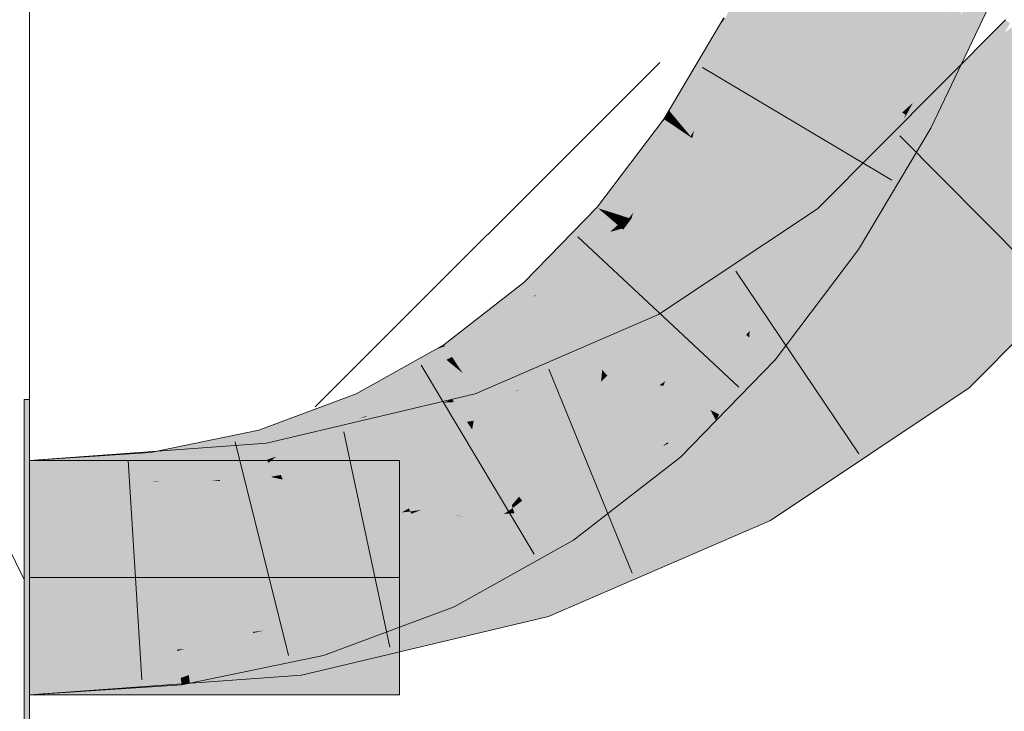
# Model space of a CAD drawing. Extents: x -620 to 300, y 62 to 1107.
# Tile 224 of 256: x 255.052 to 256.101, y 758.372 to 759.11. Entities that reach past the tile are written whole.
import ezdxf
from ezdxf.lldxf.tags import DXFTag

# ---------------------------------------------------------------- set-up
doc = ezdxf.new("R2010")
doc.units = 0
doc.layers.get('0').update_dxf_attribs({"lineweight": 35})
doc.layers.add('E_Detail_Linie_Text_Bem', color=7, linetype='Continuous', lineweight=13)
for name, color, linetype, lineweight, true_color in [('E_Detail_Wandschraffur', 7, 'Continuous', 5, 0xc0c0c0), ('E_Leerrohr 25-A06G9G0X8I', 7, 'Continuous', 9, 0xff8000), ('E_Leerrohr 25-Shading', 7, 'Continuous', 9, 0xff8000)]:
    doc.layers.add(name, color=color, linetype=linetype, lineweight=lineweight, true_color=true_color)
tags = doc.linetypes.add('fein_strichliert', pattern=[4, 1, -2, 1]).pattern_tags.tags
tags[8:9] = [DXFTag(74, 4), DXFTag(75, 0), DXFTag(340, '0'), DXFTag(46, 0.0), DXFTag(50, 0.0), DXFTag(44, 0.0), DXFTag(45, 0.0)]
tags[6:7] = [DXFTag(74, 4), DXFTag(75, 0), DXFTag(340, '0'), DXFTag(46, 0.0), DXFTag(50, 0.0), DXFTag(44, 0.0), DXFTag(45, 0.0)]
tags[4:5] = [DXFTag(74, 4), DXFTag(75, 0), DXFTag(340, '0'), DXFTag(46, 0.0), DXFTag(50, 0.0), DXFTag(44, 0.0), DXFTag(45, 0.0)]
tags = doc.linetypes.add('STRICHPUNKT2-A06G9G0Y8I', pattern=[12.7, 6.35, -3.175, 0, -3.175]).pattern_tags.tags
tags[10:11] = [DXFTag(74, 4), DXFTag(75, 0), DXFTag(340, '0'), DXFTag(46, 0.0), DXFTag(50, 0.0), DXFTag(44, 0.0), DXFTag(45, 0.0)]
tags[8:9] = [DXFTag(74, 4), DXFTag(75, 0), DXFTag(340, '0'), DXFTag(46, 0.0), DXFTag(50, 0.0), DXFTag(44, 0.0), DXFTag(45, 0.0)]
tags[6:7] = [DXFTag(74, 4), DXFTag(75, 0), DXFTag(340, '0'), DXFTag(46, 0.0), DXFTag(50, 0.0), DXFTag(44, 0.0), DXFTag(45, 0.0)]
tags[4:5] = [DXFTag(74, 4), DXFTag(75, 0), DXFTag(340, '0'), DXFTag(46, 0.0), DXFTag(50, 0.0), DXFTag(44, 0.0), DXFTag(45, 0.0)]

# ---------------------------------------------------------------- blocks, each defined once
blk = doc.blocks.new('Shading-A06G9FMN8I', base_point=(255.3952, 758.4784))
at = {"layer": 'E_Leerrohr 25-Shading', "color": 43, "true_color": 0xd7ab7f}
for points in [[(255.8906, 759.2175), (255.8291, 759.0976), (255.8934, 759.2185), (255.8326, 759.0958)], [(255.8326, 759.0958), (255.8346, 759.0947), (255.8934, 759.2185)], [(255.8677, 759.2091), (255.8562, 759.205), (255.8111, 759.1072), (255.8033, 759.1113)], [(255.8111, 759.1072), (255.8187, 759.1031), (255.8677, 759.2091), (255.8782, 759.213)], [(255.8782, 759.213), (255.8187, 759.1031), (255.8857, 759.2157), (255.8247, 759.1)], [(255.8857, 759.2157), (255.8247, 759.1), (255.8906, 759.2175), (255.8291, 759.0976)], [(255.9975, 759.0157), (256.0036, 759.0211), (256.0042, 759.0402), (256.0552, 759.1474)], [(256.056, 759.1492), (256.0552, 759.1474), (256.0131, 759.0388), (256.0036, 759.0211)], [(256.0549, 759.1463), (256.0131, 759.0388), (256.0443, 759.1047), (256.0315, 759.0731)], [(256.0554, 759.1323), (256.056, 759.1492), (256.0443, 759.1047), (256.0549, 759.1463)], [(256.0541, 759.0606), (256.0839, 759.1373), (256.0548, 759.115), (256.0692, 759.1436)], [(256.0877, 759.1357), (256.0839, 759.1373), (256.0547, 759.0614), (256.0541, 759.0606)], [(256.0877, 759.1357), (256.0547, 759.0614), (256.0897, 759.1348), (256.055, 759.0619)], [(256.0554, 759.1323), (256.0316, 759.0733), (256.0549, 759.1166)], [(256.0529, 759.0588), (256.0548, 759.115), (256.0117, 759.0004), (256.0005, 759.0063)], [(256.0316, 759.0733), (256.0217, 759.0487), (256.0549, 759.1166), (256.0548, 759.115)], [(256.0541, 759.0606), (256.0548, 759.115), (256.0529, 759.0588)], [(255.7436, 759.0133), (255.8014, 759.1087), (255.7954, 759.1003)], [(255.7436, 759.0133), (255.7441, 759.0127), (255.8014, 759.1087), (255.795, 759.0845)], [(255.8187, 759.1031), (255.7885, 759.0597), (255.8247, 759.1), (255.783, 759.0387)], [(255.795, 759.0845), (255.7885, 759.0597), (255.8111, 759.1072), (255.8187, 759.1031)], [(255.8111, 759.1072), (255.8033, 759.1113), (255.795, 759.0845), (255.8014, 759.1087)], [(255.8014, 759.1087), (255.8023, 759.1119), (255.7954, 759.1003)], [(255.8033, 759.1113), (255.8023, 759.1119), (255.8014, 759.1087)], [(256.054, 759.0608), (256.0527, 759.0595), (256.1057, 759.1035), (256.1017, 759.0964)], [(256.054, 759.0608), (256.1057, 759.1035), (256.1025, 759.1096), (256.1071, 759.1059)], [(256.1107, 759.103), (256.0792, 759.0794), (256.131, 759.0866), (256.071, 759.0659)], [(255.7706, 758.9919), (255.7685, 758.9836), (255.8346, 759.0947)], [(255.8326, 759.0958), (255.7741, 759.005), (255.8346, 759.0947), (255.7706, 758.9919)], [(255.8291, 759.0976), (255.7783, 759.0211), (255.8326, 759.0958), (255.7741, 759.005)], [(255.8247, 759.1), (255.783, 759.0387), (255.8291, 759.0976), (255.7783, 759.0211)], [(255.795, 759.0845), (255.7441, 759.0127), (255.7885, 759.0597), (255.7505, 759.0051)], [(256.131, 759.0866), (256.071, 759.0659), (256.1306, 759.0862), (256.0241, 758.9876)], [(256.1306, 759.0862), (256.073, 759.0329), (256.0923, 759.0477)], [(256.0131, 759.0388), (256.0005, 759.0063), (256.0315, 759.0731), (256.0217, 759.0487)], [(256.0792, 759.0794), (256.0527, 759.0595), (256.071, 759.0659)], [(256.071, 759.0659), (256.0527, 759.0595), (256.0241, 758.9876), (255.9592, 758.9274)], [(256.0541, 759.0606), (256.0528, 759.0573), (256.0547, 759.0614), (256.0532, 759.0581)], [(256.0528, 759.0573), (256.0541, 759.0606), (256.0529, 759.0588)], [(256.0547, 759.0614), (256.0532, 759.0581), (256.055, 759.0619)], [(255.7885, 759.0597), (255.7505, 759.0051), (255.783, 759.0387), (255.7558, 758.9987)], [(255.902, 758.9081), (255.9179, 758.8893), (256.0527, 759.0595), (255.9592, 758.9274)], [(256.0229, 758.9944), (256.0528, 759.0573), (256.0117, 759.0004), (256.0529, 759.0588)], [(256.073, 759.0329), (255.9592, 758.9274), (256.0923, 759.0477), (255.9257, 758.8802)], [(256.0042, 759.0401), (255.9906, 759.0116), (255.9921, 759.0108)], [(255.9921, 759.0108), (255.9975, 759.0157), (256.0042, 759.0401), (256.0042, 759.0402)], [(255.783, 759.0387), (255.7558, 758.9987), (255.7783, 759.0211), (255.7601, 758.9936)], [(255.9967, 759.0084), (256.0005, 759.0063), (256.0131, 759.0388)], [(255.7783, 759.0211), (255.7601, 758.9936), (255.7741, 759.005), (255.7639, 758.9891)], [(255.9967, 759.0084), (256.0036, 759.0211), (255.9957, 759.0089), (255.9975, 759.0157)], [(255.7436, 759.0133), (255.7381, 759.004), (255.7389, 759.0035)], [(255.7416, 759.0091), (255.7389, 759.0035), (255.7505, 759.0051), (255.7461, 758.9987)], [(255.7441, 759.0127), (255.7436, 759.0133), (255.7416, 759.0091)], [(255.7416, 759.0091), (255.7505, 759.0051), (255.7441, 759.0127)], [(255.9447, 758.9141), (256.0005, 759.0063), (255.9166, 758.8843), (255.9967, 759.0084)], [(255.968, 758.9637), (255.9906, 759.0116), (255.9393, 758.9194), (255.9427, 758.9292)], [(255.9427, 758.9292), (255.9906, 759.0116), (255.9444, 758.9341)], [(255.9906, 759.0116), (255.968, 758.9637), (255.9921, 759.0108)], [(255.9921, 759.0108), (255.968, 758.9637), (255.9957, 759.0089), (255.9942, 759.0045)], [(255.9975, 759.0157), (255.9921, 759.0108), (255.9957, 759.0089)], [(255.9942, 759.0045), (255.9967, 759.0084), (255.9957, 759.0089)], [(255.6683, 758.9088), (255.7381, 759.004), (255.7015, 758.9556)], [(255.6683, 758.9088), (255.6756, 758.9065), (255.7381, 759.004), (255.7369, 759.0005)], [(255.7369, 759.0005), (255.709, 758.9578), (255.7309, 758.9819)], [(255.7309, 758.9819), (255.7246, 758.9626), (255.7461, 758.9987), (255.7527, 758.9942)], [(255.7461, 758.9987), (255.7389, 759.0035), (255.7309, 758.9819), (255.7369, 759.0005)], [(255.7389, 759.0035), (255.7381, 759.004), (255.7369, 759.0005)], [(255.7505, 759.0051), (255.7461, 758.9987), (255.7558, 758.9987), (255.7527, 758.9942)], [(255.7558, 758.9987), (255.7527, 758.9942), (255.7601, 758.9936), (255.7581, 758.9906)], [(255.7741, 759.005), (255.7639, 758.9891), (255.7706, 758.9919), (255.7668, 758.9857)], [(256.0005, 759.0063), (255.9447, 758.9142), (256.0117, 759.0004)], [(255.9447, 758.9142), (256.0229, 758.9944), (256.0117, 759.0004)], [(255.7628, 758.9874), (255.7141, 758.93), (255.7664, 758.985), (255.7094, 758.9157)], [(255.7581, 758.9906), (255.7192, 758.9459), (255.7628, 758.9874), (255.7141, 758.93)], [(255.7527, 758.9942), (255.7246, 758.9626), (255.7581, 758.9906), (255.7192, 758.9459)], [(255.7601, 758.9936), (255.7581, 758.9906), (255.7639, 758.9891), (255.7628, 758.9874)], [(255.7639, 758.9891), (255.7628, 758.9874), (255.7668, 758.9857), (255.7664, 758.985)], [(255.7668, 758.9857), (255.7685, 758.9836), (255.7706, 758.9919)], [(255.9447, 758.9142), (255.9238, 758.8795), (256.0229, 758.9944), (255.9457, 758.8648)], [(255.7309, 758.9819), (255.709, 758.9578), (255.7246, 758.9626), (255.6777, 758.9098)], [(255.7057, 758.9042), (255.7036, 758.8976), (255.7685, 758.9836)], [(255.7664, 758.985), (255.7094, 758.9157), (255.7685, 758.9836), (255.7057, 758.9042)], [(255.7664, 758.985), (255.7685, 758.9836), (255.7668, 758.9857)], [(256.0637, 758.7174), (256.2685, 758.9755), (256.04, 758.7453)], [(256.0637, 758.7174), (256.0755, 758.7294), (256.2685, 758.9755), (256.269, 758.9751)], [(255.7015, 758.9556), (255.6671, 758.9099), (255.6683, 758.9088)], [(255.7246, 758.9626), (255.6777, 758.9098), (255.6829, 758.9042), (255.6756, 758.9065)], [(255.7246, 758.9626), (255.6829, 758.9042), (255.7192, 758.9459)], [(255.7192, 758.9459), (255.6829, 758.9042), (255.7141, 758.93), (255.6902, 758.9019)], [(255.7141, 758.93), (255.6902, 758.9019), (255.7094, 758.9157), (255.6964, 758.8998)], [(255.9153, 758.8852), (255.9166, 758.8843), (255.9444, 758.934), (255.9347, 758.9153)], [(255.9179, 758.8893), (255.9257, 758.8802), (255.9592, 758.9274)], [(255.9427, 758.9292), (255.9347, 758.9153), (255.9393, 758.9194), (255.9264, 758.8995)], [(255.9444, 758.934), (255.9347, 758.9153), (255.9444, 758.9341), (255.9427, 758.9292)], [(256.2289, 758.9243), (256.0755, 758.7294), (256.1729, 758.8275)], [(255.7094, 758.9157), (255.6964, 758.8998), (255.7057, 758.9042), (255.7011, 758.8984)], [(255.9347, 758.9153), (255.9166, 758.8843), (255.9264, 758.8995)], [(255.9447, 758.9141), (255.9166, 758.8843), (255.9198, 758.8821)], [(255.9238, 758.8795), (255.9447, 758.9141), (255.9198, 758.8821)], [(255.6683, 758.9088), (255.6671, 758.9099), (255.5904, 758.8282), (255.5891, 758.8297)], [(255.6739, 758.904), (255.6683, 758.9088), (255.5985, 758.8192), (255.5904, 758.8282)], [(255.5985, 758.8192), (255.6012, 758.8162), (255.6739, 758.904), (255.674, 758.9039)], [(255.674, 758.9039), (255.6497, 758.8746), (255.679, 758.8997)], [(255.6756, 758.9065), (255.6683, 758.9088), (255.6739, 758.904)], [(255.6739, 758.904), (255.679, 758.8997), (255.6756, 758.9065), (255.6829, 758.9042)], [(255.6829, 758.9042), (255.679, 758.8997), (255.6902, 758.9019), (255.6844, 758.895)], [(255.7011, 758.8984), (255.7036, 758.8976), (255.7057, 758.9042)], [(255.9179, 758.8893), (255.902, 758.9081), (255.7365, 758.7885), (255.7327, 758.7955)], [(255.679, 758.8997), (255.6497, 758.8746), (255.6844, 758.895), (255.6667, 758.8795)], [(255.6844, 758.895), (255.6667, 758.8795), (255.6891, 758.891), (255.681, 758.8836)], [(255.6902, 758.9019), (255.6844, 758.895), (255.6964, 758.8998), (255.6891, 758.891)], [(255.6964, 758.8998), (255.6891, 758.891), (255.7011, 758.8984), (255.6928, 758.8879)], [(255.6928, 758.8879), (255.6935, 758.8872), (255.7011, 758.8984), (255.7036, 758.8976)], [(255.6935, 758.8872), (255.6949, 758.886), (255.7036, 758.8976)], [(255.6012, 758.8162), (255.6355, 758.8426), (255.6667, 758.8795), (255.681, 758.8836)], [(255.6935, 758.8872), (255.6017, 758.8157), (255.6949, 758.886), (255.6115, 758.8046)], [(255.6115, 758.8046), (255.6136, 758.8024), (255.6949, 758.886)], [(255.631, 758.8386), (255.6935, 758.8872), (255.6355, 758.8426)], [(255.6355, 758.8426), (255.6935, 758.8872), (255.681, 758.8836)], [(255.681, 758.8836), (255.6935, 758.8872), (255.6891, 758.891)], [(255.7365, 758.7885), (255.7459, 758.771), (255.9179, 758.8893), (255.9257, 758.8802)], [(255.8292, 758.7711), (255.9238, 758.8795), (255.8676, 758.8219), (255.9198, 758.8821)], [(255.8676, 758.8219), (255.9198, 758.8821), (255.9022, 758.8659), (255.9196, 758.8823)], [(255.9165, 758.8843), (255.9153, 758.8852), (255.8968, 758.8607)], [(255.9021, 758.8658), (255.9166, 758.8843), (255.8972, 758.8612), (255.9165, 758.8843)], [(255.9196, 758.8823), (255.9166, 758.8843), (255.9022, 758.8659)], [(255.6012, 758.8162), (255.6667, 758.8795), (255.6192, 758.838)], [(255.6667, 758.8795), (255.6497, 758.8746), (255.6192, 758.838)], [(255.9238, 758.8795), (255.8292, 758.7711), (255.838, 758.7635)], [(255.838, 758.7635), (255.857, 758.7473), (255.9238, 758.8795), (255.9457, 758.8648)], [(255.8968, 758.8607), (255.8662, 758.8201), (255.8972, 758.8612), (255.9021, 758.8658)], [(255.6017, 758.8157), (255.631, 758.8386), (255.6012, 758.8162), (255.6355, 758.8426)], [(255.5904, 758.8282), (255.5891, 758.8297), (255.5328, 758.7859)], [(255.5038, 758.7634), (255.5789, 758.8035), (255.5904, 758.8282), (255.5985, 758.8192)], [(255.5038, 758.7634), (255.5904, 758.8282), (255.5328, 758.7859)], [(255.5985, 758.8192), (255.5789, 758.8035), (255.6012, 758.8162), (255.5988, 758.8142)], [(255.8292, 758.7711), (255.8676, 758.8219), (255.8662, 758.8201)], [(255.6115, 758.8046), (255.6017, 758.8157), (255.5125, 758.7504), (255.5768, 758.8019)], [(255.5789, 758.8035), (255.5768, 758.8019), (255.5988, 758.8142), (255.5986, 758.814)], [(255.5986, 758.814), (255.6017, 758.8157), (255.5988, 758.8142)], [(255.5988, 758.8142), (255.6017, 758.8157), (255.6012, 758.8162)], [(255.5049, 758.7618), (255.5768, 758.8019), (255.5038, 758.7634), (255.5789, 758.8035)], [(255.5768, 758.8019), (255.5049, 758.7618), (255.5125, 758.7504)], [(255.6115, 758.8046), (255.5125, 758.7504), (255.519, 758.7405)], [(255.6115, 758.8046), (255.519, 758.7405), (255.6136, 758.8024), (255.5222, 758.7356)], [(255.5222, 758.7356), (255.524, 758.7329), (255.6136, 758.8024)], [(255.7365, 758.7885), (255.5371, 758.711), (255.7459, 758.771), (255.6197, 758.7274)], [(255.5371, 758.711), (255.7365, 758.7885), (255.6662, 758.7668)], [(255.7365, 758.7885), (255.7327, 758.7955), (255.6662, 758.7668)], [(255.7459, 758.771), (255.6197, 758.7274), (255.7501, 758.7634), (255.6975, 758.7429)], [(255.8248, 758.7492), (255.8292, 758.7711), (255.7418, 758.6591), (255.7315, 758.6707)], [(255.838, 758.7635), (255.8292, 758.7711), (255.8248, 758.7492)], [(255.5066, 758.7472), (255.4937, 758.7578), (255.416, 758.6983), (255.4102, 758.711)], [(255.5038, 758.7634), (255.4937, 758.7578), (255.5049, 758.7618)], [(255.5125, 758.7504), (255.5049, 758.7618), (255.5066, 758.7472), (255.4937, 758.7578)], [(255.857, 758.7473), (255.838, 758.7635), (255.8158, 758.705), (255.8248, 758.7492)], [(255.4179, 758.6942), (255.5163, 758.7392), (255.416, 758.6983), (255.5066, 758.7472)], [(255.519, 758.7405), (255.5125, 758.7504), (255.5163, 758.7392), (255.5066, 758.7472)], [(255.8158, 758.705), (255.8248, 758.7492), (255.7429, 758.658), (255.7418, 758.6591)], [(255.4214, 758.6866), (255.5213, 758.7352), (255.4857, 758.7252), (255.5163, 758.7392)], [(255.5213, 758.7352), (255.4496, 758.7004), (255.424, 758.6809), (255.4229, 758.6833)], [(255.5213, 758.7352), (255.424, 758.6809), (255.524, 758.7329)], [(255.519, 758.7405), (255.5163, 758.7392), (255.5222, 758.7356), (255.5213, 758.7352)], [(255.5213, 758.7352), (255.524, 758.7329), (255.5222, 758.7356)], [(255.5395, 758.7037), (255.546, 758.684), (255.6943, 758.7417)], [(255.546, 758.684), (255.5486, 758.6762), (255.6943, 758.7417), (255.7074, 758.7449)], [(255.6975, 758.7429), (255.6197, 758.7274), (255.5833, 758.7145), (255.583, 758.7148)], [(255.6975, 758.7429), (255.5833, 758.7145), (255.6943, 758.7417)], [(255.6943, 758.7417), (255.7074, 758.7449), (255.6975, 758.7429)], [(255.9327, 758.6548), (256.04, 758.7453), (255.9192, 758.6647)], [(255.9327, 758.6548), (256.0452, 758.705), (256.04, 758.7453), (256.0637, 758.7174)], [(255.4857, 758.7252), (255.4179, 758.6942), (255.4211, 758.6873)], [(255.4214, 758.6866), (255.4857, 758.7252), (255.4211, 758.6873)], [(255.424, 758.6809), (255.4255, 758.6777), (255.524, 758.7329)], [(255.5395, 758.7037), (255.5794, 758.7135), (255.5371, 758.711), (255.6197, 758.7274)], [(255.583, 758.7148), (255.5794, 758.7135), (255.5833, 758.7145)], [(255.3941, 758.705), (255.3066, 758.6724), (255.3128, 758.6509)], [(255.512, 758.705), (255.3148, 758.6583), (255.3197, 758.6259)], [(255.3792, 758.6866), (255.4102, 758.711), (255.3546, 758.6787), (255.3941, 758.705)], [(255.416, 758.6983), (255.4102, 758.711), (255.3792, 758.6866)], [(255.5356, 758.6823), (255.5395, 758.7037), (255.4132, 758.6623), (255.504, 758.7016)], [(255.504, 758.7016), (255.512, 758.705), (255.5035, 758.7015)], [(255.5127, 758.7052), (255.512, 758.705), (255.5146, 758.7022), (255.504, 758.7016)], [(255.5371, 758.711), (255.5127, 758.7052), (255.5395, 758.7037), (255.5146, 758.7022)], [(255.546, 758.684), (255.5395, 758.7037), (255.5356, 758.6823)], [(255.7429, 758.658), (255.7559, 758.6434), (255.8158, 758.705)], [(255.8344, 758.608), (255.8425, 758.5929), (256.0452, 758.705), (255.9479, 758.64)], [(255.8344, 758.608), (256.0452, 758.705), (255.8474, 758.6166)], [(255.3566, 758.6688), (255.4133, 758.6844), (255.4179, 758.6942), (255.4211, 758.6873)], [(255.3566, 758.6688), (255.4179, 758.6942), (255.3751, 758.6833)], [(255.3751, 758.6833), (255.4179, 758.6942), (255.3792, 758.6866), (255.416, 758.6983)], [(255.504, 758.7016), (255.5035, 758.7015), (255.4132, 758.6623), (255.4049, 758.6609)], [(255.4496, 758.7004), (255.4214, 758.6866), (255.4229, 758.6833)], [(255.3566, 758.6688), (255.3751, 758.6833), (255.3276, 758.6608), (255.3531, 758.6778)], [(255.4214, 758.6866), (255.3566, 758.6688), (255.3941, 758.6718), (255.3394, 758.6552)], [(255.3531, 758.6778), (255.3751, 758.6833), (255.3546, 758.6787), (255.3792, 758.6866)], [(255.4214, 758.6866), (255.3941, 758.6718), (255.4229, 758.6833)], [(255.3941, 758.6718), (255.424, 758.6809), (255.4229, 758.6833)], [(255.4133, 758.6844), (255.4214, 758.6866), (255.4211, 758.6873)], [(255.5486, 758.6762), (255.546, 758.684), (255.534, 758.6733), (255.5356, 758.6823)], [(255.227, 758.6224), (255.3066, 758.6724), (255.1956, 758.616), (255.1913, 758.6484)], [(255.2424, 758.6255), (255.3128, 758.6509), (255.227, 758.6224), (255.3066, 758.6724)], [(255.3252, 758.644), (255.3167, 758.6373), (255.4255, 758.6777)], [(255.4255, 758.6777), (255.3256, 758.6443), (255.3252, 758.644)], [(255.4255, 758.6777), (255.424, 758.6809), (255.3256, 758.6443), (255.3941, 758.6718)], [(255.5278, 758.6721), (255.4052, 758.6588), (255.4348, 758.6535), (255.3757, 758.6461)], [(255.4052, 758.6588), (255.5285, 758.6811), (255.4132, 758.6623)], [(255.4052, 758.6588), (255.5339, 758.6727), (255.5285, 758.6811), (255.5339, 758.6729)], [(255.4736, 758.6584), (255.5339, 758.6727), (255.4722, 758.661), (255.5278, 758.6721)], [(255.5339, 758.6729), (255.5356, 758.6823), (255.5285, 758.6811)], [(255.5339, 758.6727), (255.5486, 758.6762), (255.534, 758.6733)], [(255.3941, 758.6718), (255.3394, 758.6552), (255.3256, 758.6443)], [(255.3276, 758.6608), (255.3394, 758.6552), (255.3566, 758.6688)], [(255.4049, 758.6609), (255.3978, 758.658), (255.4132, 758.6623), (255.4052, 758.6588)], [(255.6836, 758.6277), (255.7315, 758.6707), (255.7097, 758.6539)], [(255.6836, 758.6277), (255.7369, 758.6549), (255.7315, 758.6707), (255.7418, 758.6591)], [(255.8474, 758.6166), (255.9327, 758.6548), (255.9192, 758.6647)], [(255.2574, 758.6541), (255.0624, 758.64), (255.1201, 758.616), (255.0624, 758.6151)], [(255.2574, 758.6541), (255.1201, 758.616), (255.2591, 758.6462)], [(255.3148, 758.6583), (255.2574, 758.6541), (255.2591, 758.6462)], [(255.2643, 758.6221), (255.3197, 758.6259), (255.2591, 758.6462), (255.3148, 758.6583)], [(255.3276, 758.6608), (255.3128, 758.6509), (255.3394, 758.6552), (255.3138, 758.6474)], [(255.3394, 758.6552), (255.3138, 758.6474), (255.3252, 758.644), (255.3156, 758.6408)], [(255.4735, 758.6584), (255.3757, 758.6461), (255.4081, 758.6429), (255.3473, 758.6338)], [(255.4052, 758.6588), (255.3978, 758.658), (255.3757, 758.6461), (255.3657, 758.6448)], [(255.4348, 758.6535), (255.4735, 758.6584), (255.4722, 758.661), (255.4736, 758.6584)], [(255.6618, 758.6166), (255.7559, 758.6434), (255.7429, 758.658)], [(255.7097, 758.6539), (255.6618, 758.6166), (255.6836, 758.6277)], [(255.7369, 758.6549), (255.7429, 758.658), (255.7418, 758.6591)], [(255.1913, 758.6484), (255.0624, 758.64), (255.1956, 758.6159), (255.0624, 758.6151)], [(255.1906, 758.617), (255.2643, 758.6221), (255.1201, 758.616), (255.2591, 758.6462)], [(255.3158, 758.6404), (255.3156, 758.6408), (255.2424, 758.6255), (255.264, 758.6333)], [(255.3138, 758.6474), (255.2979, 758.6456), (255.3156, 758.6408), (255.264, 758.6333)], [(255.3128, 758.6509), (255.2979, 758.6456), (255.3138, 758.6474)], [(255.3156, 758.6408), (255.3167, 758.6373), (255.3252, 758.644)], [(255.4081, 758.6429), (255.3473, 758.6338), (255.3302, 758.6245), (255.3226, 758.6231)], [(255.3757, 758.6461), (255.3657, 758.6448), (255.3473, 758.6338), (255.3341, 758.6318)], [(255.7559, 758.6434), (255.6618, 758.6166), (255.6274, 758.5768), (255.6216, 758.5855)], [(255.7559, 758.6434), (255.6274, 758.5768), (255.7515, 758.64)], [(255.3167, 758.6373), (255.2631, 758.6278), (255.2179, 758.6166), (255.2212, 758.6179)], [(255.3167, 758.6373), (255.3158, 758.6404), (255.2351, 758.6229), (255.2424, 758.6255)], [(255.3473, 758.6338), (255.3341, 758.6318), (255.3202, 758.6227), (255.3197, 758.6259)], [(255.3473, 758.6338), (255.3202, 758.6227), (255.3226, 758.6231)], [(255.6274, 758.5768), (255.6419, 758.555), (255.7515, 758.64)], [(255.8425, 758.5929), (255.8518, 758.5757), (255.9479, 758.64)], [(255.2643, 758.6221), (255.1906, 758.617), (255.2648, 758.6199)], [(255.1956, 758.6159), (255.2249, 758.621), (255.1956, 758.616), (255.227, 758.6224)], [(255.2179, 758.6166), (255.2249, 758.621), (255.1961, 758.6121), (255.1956, 758.6159)], [(255.2746, 758.6203), (255.2029, 758.6175), (255.2557, 758.618), (255.2029, 758.6172)], [(255.2249, 758.621), (255.2179, 758.6166), (255.2351, 758.6229)], [(255.2631, 758.6278), (255.2351, 758.6229), (255.2212, 758.6179)], [(255.2351, 758.6229), (255.2424, 758.6255), (255.2249, 758.621), (255.227, 758.6224)], [(255.2746, 758.6203), (255.3197, 758.6259), (255.2648, 758.6199), (255.2643, 758.6221)], [(255.2652, 758.6181), (255.307, 758.6216), (255.265, 758.6191), (255.2746, 758.6203)], [(255.3203, 758.6221), (255.307, 758.6216), (255.2652, 758.6181)], [(255.307, 758.6216), (255.3202, 758.6227), (255.2746, 758.6203), (255.2963, 758.623)], [(255.3197, 758.6259), (255.2963, 758.623), (255.3202, 758.6227)], [(255.3203, 758.6221), (255.3202, 758.6227), (255.307, 758.6216)], [(255.3202, 758.6227), (255.3203, 758.6221), (255.3226, 758.6231)], [(255.3226, 758.6231), (255.3203, 758.6221), (255.3302, 758.6245)], [(255.2029, 758.6172), (255.1201, 758.616), (255.2034, 758.6136), (255.0624, 758.6034)], [(255.0624, 758.6151), (255.0624, 758.6034), (255.1201, 758.616)], [(255.0624, 758.6151), (255.0624, 758.6034), (255.1956, 758.6159), (255.1961, 758.6121)], [(255.2029, 758.6175), (255.1906, 758.617), (255.2029, 758.6172)], [(255.2557, 758.618), (255.2029, 758.6172), (255.245, 758.6166), (255.2034, 758.6136)], [(255.2557, 758.618), (255.245, 758.6166), (255.2652, 758.6181)], [(255.2557, 758.618), (255.2652, 758.6181), (255.265, 758.6191)], [(255.8425, 758.5929), (255.8344, 758.608), (255.7041, 758.5516)], [(255.6153, 758.4735), (255.8518, 758.5757), (255.7041, 758.5516), (255.8425, 758.5929)], [(255.6216, 758.5855), (255.5611, 758.5516), (255.6274, 758.5768)], [(255.5611, 758.5516), (255.6419, 758.555), (255.6274, 758.5768)], [(255.5611, 758.5516), (255.4995, 758.5172), (255.6419, 758.555), (255.5149, 758.484)], [(255.6153, 758.4735), (255.7041, 758.5516), (255.6038, 758.5083)], [(255.4995, 758.5172), (255.3952, 758.4784), (255.3755, 758.4321), (255.3675, 758.46)], [(255.4995, 758.5172), (255.3755, 758.4321), (255.5149, 758.484)], [(255.5022, 758.4467), (255.6153, 758.4735), (255.486, 758.4803), (255.6038, 758.5083)], [(255.4778, 758.4784), (255.3465, 758.4473), (255.3498, 758.4257)], [(255.352, 758.4111), (255.4778, 758.4784), (255.3498, 758.4257)], [(255.4778, 758.4784), (255.352, 758.4111), (255.486, 758.4803), (255.5022, 758.4467)], [(255.3952, 758.4784), (255.3654, 758.4673), (255.3675, 758.46)], [(255.3675, 758.46), (255.3654, 758.4673), (255.2321, 758.4111), (255.2281, 758.4387)], [(255.3675, 758.46), (255.232, 758.4111), (255.3755, 758.4321), (255.2332, 758.4024)], [(255.0624, 758.4266), (255.0624, 758.39), (255.303, 758.4441), (255.3081, 758.4205)], [(255.3081, 758.4205), (255.3498, 758.4257), (255.303, 758.4441), (255.3465, 758.4473)], [(255.2195, 758.4369), (255.0624, 758.4266), (255.2234, 758.408), (255.0624, 758.39)], [(255.2281, 758.4387), (255.2195, 758.4369), (255.2321, 758.4111), (255.2234, 758.408)], [(255.0624, 758.39), (255.352, 758.4111), (255.3498, 758.4257)], [(255.232, 758.4111), (255.2234, 758.408), (255.2332, 758.4024), (255.2244, 758.4006)], [(255.0624, 758.39), (255.2244, 758.4006), (255.2234, 758.408)]]:
    blk.add_solid(points, dxfattribs=at)
at = {"layer": 'E_Leerrohr 25-Shading', "color": 31, "true_color": 0xfabd7f}
for points in [[(255.8346, 759.0947), (255.9126, 759.0532), (255.8934, 759.2185), (255.9747, 759.1838)], [(255.9766, 759.1746), (255.9747, 759.1838), (255.9266, 759.0457), (255.9126, 759.0532)], [(255.9383, 759.0394), (255.9802, 759.1572), (255.9266, 759.0457), (255.9766, 759.1746)], [(255.9944, 759.088), (256.0173, 759.1656), (255.9859, 759.1294), (256, 759.173)], [(256.0363, 759.1576), (256.0173, 759.1656), (256.0042, 759.0401), (255.9944, 759.088)], [(255.954, 759.0311), (255.9859, 759.1294), (255.9383, 759.0394), (255.9802, 759.1572)], [(256.0042, 759.0401), (256.056, 759.1492), (256.0363, 759.1576)], [(255.9743, 759.0203), (255.9944, 759.088), (255.954, 759.0311), (255.9859, 759.1294)], [(255.8531, 759.0378), (255.8346, 759.0947), (255.784, 758.9732), (255.7685, 758.9836)], [(255.8851, 759.0677), (255.8346, 759.0947), (255.8531, 759.0378)], [(256.0042, 759.0401), (255.9944, 759.088), (255.9906, 759.0116), (255.9743, 759.0203)], [(256.1797, 759.0109), (256.1997, 759.0311), (256.0923, 759.0477), (256.131, 759.0866)], [(255.9126, 759.0532), (255.8851, 759.0677), (255.8708, 758.983), (255.8531, 759.0378)], [(255.925, 759.0068), (255.9126, 759.0532), (255.8839, 758.9062), (255.8419, 758.9344)], [(255.9383, 759.0394), (255.9126, 759.0532), (255.925, 759.0068)], [(255.9332, 758.976), (255.954, 759.0311), (255.925, 759.0068), (255.9383, 759.0394)], [(255.9828, 758.8127), (256.1797, 759.0109), (255.9257, 758.8802), (256.0923, 759.0477)], [(255.8708, 758.983), (255.8531, 759.0378), (255.8199, 758.9492), (255.784, 758.9732)], [(255.9743, 759.0203), (255.954, 759.0311), (255.9444, 758.934), (255.9332, 758.976)], [(256.04, 758.7453), (256.2685, 758.9755), (256.0031, 758.7888), (256.1997, 759.0311)], [(255.9444, 758.934), (255.9906, 759.0116), (255.9743, 759.0203)], [(256.0031, 758.7888), (256.1756, 759.0013), (255.9828, 758.8127), (256.1797, 759.0109)], [(255.9023, 758.8939), (255.9332, 758.976), (255.8839, 758.9062), (255.925, 759.0068)], [(255.784, 758.9732), (255.7685, 758.9836), (255.7059, 758.8969), (255.7036, 758.8976)], [(255.8199, 758.9492), (255.8419, 758.9344), (255.8708, 758.983)], [(255.7323, 758.8884), (255.8199, 758.9492), (255.7059, 758.8969), (255.784, 758.9732)], [(255.9444, 758.934), (255.9332, 758.976), (255.9153, 758.8852), (255.9023, 758.8939)], [(255.8419, 758.9344), (255.8199, 758.9492), (255.7927, 758.8692), (255.7323, 758.8884)], [(255.7758, 758.8168), (255.818, 758.7865), (255.8419, 758.9344), (255.8313, 758.7991)], [(255.7758, 758.8168), (255.8419, 758.9344), (255.7927, 758.8692)], [(255.8313, 758.7991), (255.8812, 758.846), (255.8419, 758.9344), (255.9023, 758.8939)], [(255.7036, 758.8976), (255.6949, 758.886), (255.7927, 758.8692), (255.762, 758.8286)], [(255.8812, 758.846), (255.8968, 758.8607), (255.9023, 758.8939), (255.9153, 758.8852)], [(255.6136, 758.8024), (255.6725, 758.7366), (255.6949, 758.886), (255.762, 758.8286)], [(255.7972, 758.689), (255.9828, 758.8127), (255.7501, 758.7634), (255.9257, 758.8802)], [(255.7927, 758.8692), (255.762, 758.8286), (255.7758, 758.8168)], [(255.8662, 758.8201), (255.8968, 758.8607), (255.8297, 758.7781), (255.8313, 758.7991)], [(255.762, 758.8286), (255.6725, 758.7366), (255.6779, 758.7305)], [(255.6779, 758.7305), (255.7758, 758.8168), (255.762, 758.8286)], [(255.8297, 758.7781), (255.8292, 758.7711), (255.8662, 758.8201)], [(255.6779, 758.7305), (255.7336, 758.7202), (255.7758, 758.8168), (255.7396, 758.7244)], [(255.7634, 758.7408), (255.8147, 758.7834), (255.7396, 758.7244), (255.7758, 758.8168)], [(255.818, 758.7865), (255.7758, 758.8168), (255.8147, 758.7834)], [(255.7942, 758.6832), (255.9828, 758.8127), (255.7972, 758.689)], [(255.9828, 758.8127), (255.7942, 758.6832), (255.8065, 758.6678)], [(256.0031, 758.7888), (255.9828, 758.8127), (255.8406, 758.6252), (255.8065, 758.6678)], [(255.524, 758.7329), (255.5728, 758.6592), (255.6136, 758.8024), (255.6725, 758.7366)], [(255.818, 758.7865), (255.8297, 758.7781), (255.8313, 758.7991)], [(256.0031, 758.7888), (255.9275, 758.7127), (256.04, 758.7453), (255.9192, 758.6647)], [(255.826, 758.7738), (255.8147, 758.7834), (255.7225, 758.6807), (255.7377, 758.7195)], [(255.826, 758.7738), (255.8297, 758.7781), (255.8147, 758.7834), (255.818, 758.7865)], [(255.8292, 758.7711), (255.8297, 758.7781), (255.826, 758.7738)], [(255.826, 758.7738), (255.7225, 758.6807), (255.7282, 758.6744)], [(255.7282, 758.6744), (255.7315, 758.6707), (255.826, 758.7738), (255.8292, 758.7711)], [(255.7878, 758.6938), (255.7501, 758.7634), (255.7074, 758.7449)], [(255.7972, 758.689), (255.7501, 758.7634), (255.7878, 758.6938)], [(255.5486, 758.6762), (255.5656, 758.6243), (255.7074, 758.7449), (255.584, 758.6013)], [(255.6725, 758.7366), (255.5728, 758.6592), (255.5777, 758.6518)], [(255.5868, 758.6382), (255.6714, 758.7239), (255.5777, 758.6518), (255.6725, 758.7366)], [(255.7074, 758.7449), (255.584, 758.6013), (255.7922, 758.6857), (255.5873, 758.597)], [(255.6779, 758.7305), (255.6725, 758.7366), (255.6714, 758.7239)], [(255.7074, 758.7449), (255.7922, 758.6857), (255.7878, 758.6938)], [(255.7377, 758.7195), (255.7634, 758.7408), (255.7396, 758.7244)], [(255.4255, 758.6777), (255.4625, 758.5975), (255.524, 758.7329), (255.5728, 758.6592)], [(255.6779, 758.7305), (255.6714, 758.7239), (255.7048, 758.7004), (255.6893, 758.6912)], [(255.7336, 758.7202), (255.6779, 758.7305), (255.7048, 758.7004)], [(255.6673, 758.6783), (255.6714, 758.7239), (255.5904, 758.6328), (255.5868, 758.6382)], [(255.6893, 758.6912), (255.6714, 758.7239), (255.6673, 758.6783)], [(255.7091, 758.6957), (255.7377, 758.7195), (255.7048, 758.7004), (255.7336, 758.7202)], [(255.7225, 758.6807), (255.7377, 758.7195), (255.7091, 758.6957)], [(255.7336, 758.7202), (255.7377, 758.7195), (255.7396, 758.7244)], [(255.9275, 758.7127), (255.8406, 758.6252), (255.9192, 758.6647), (255.8474, 758.6166)], [(255.6893, 758.6912), (255.6931, 758.6842), (255.7048, 758.7004), (255.7091, 758.6957)], [(255.6931, 758.6842), (255.7097, 758.6539), (255.7091, 758.6957), (255.7225, 758.6807)], [(255.7922, 758.6857), (255.7972, 758.689), (255.7878, 758.6938)], [(255.5772, 758.5892), (255.579, 758.5837), (255.5873, 758.597), (255.7922, 758.6857)], [(255.7922, 758.6857), (255.579, 758.5837), (255.6119, 758.5876)], [(255.7922, 758.6857), (255.6119, 758.5876), (255.7939, 758.6826), (255.7431, 758.6033)], [(255.6618, 758.6166), (255.7097, 758.6539), (255.6661, 758.6648), (255.6931, 758.6842)], [(255.6661, 758.6648), (255.6931, 758.6842), (255.6673, 758.6783), (255.6893, 758.6912)], [(255.7939, 758.6826), (255.7668, 758.6403), (255.8033, 758.6652)], [(255.7922, 758.6857), (255.7942, 758.6832), (255.7972, 758.689)], [(255.7942, 758.6832), (255.7922, 758.6857), (255.7939, 758.6826)], [(255.7942, 758.6832), (255.7939, 758.6826), (255.8065, 758.6678), (255.8033, 758.6652)], [(255.4255, 758.6777), (255.3167, 758.6373), (255.4156, 758.58), (255.327, 758.601)], [(255.4255, 758.6777), (255.4156, 758.58), (255.4625, 758.5975)], [(255.5339, 758.6727), (255.4735, 758.6584), (255.5656, 758.6243), (255.4933, 758.6237)], [(255.5656, 758.6243), (255.5486, 758.6762), (255.5339, 758.6727)], [(255.6004, 758.6176), (255.6661, 758.6648), (255.5904, 758.6328), (255.6673, 758.6783)], [(255.7097, 758.6539), (255.7315, 758.6707), (255.7132, 758.6612), (255.7282, 758.6744)], [(255.7282, 758.6744), (255.7225, 758.6807), (255.7132, 758.6612)], [(255.6079, 758.6063), (255.6618, 758.6166), (255.6004, 758.6176), (255.6661, 758.6648)], [(255.7668, 758.6403), (255.7431, 758.6033), (255.8033, 758.6652), (255.8312, 758.6138)], [(255.8033, 758.6652), (255.8305, 758.6151), (255.8065, 758.6678), (255.8406, 758.6252)], [(255.4933, 758.6237), (255.4735, 758.6584), (255.4176, 758.623), (255.4081, 758.6429)], [(255.4625, 758.5975), (255.4665, 758.5888), (255.5728, 758.6592)], [(255.4665, 758.5888), (255.468, 758.5855), (255.5728, 758.6592)], [(255.468, 758.5855), (255.5233, 758.61), (255.5728, 758.6592), (255.5777, 758.6518)], [(255.5233, 758.61), (255.5868, 758.6382), (255.5777, 758.6518)], [(255.4176, 758.623), (255.4081, 758.6429), (255.3311, 758.6222), (255.3302, 758.6245)], [(255.3167, 758.6373), (255.2179, 758.6166), (255.327, 758.601)], [(255.5233, 758.61), (255.5079, 758.5982), (255.5868, 758.6382), (255.5246, 758.6047)], [(255.5868, 758.6382), (255.5246, 758.6047), (255.5678, 758.6216), (255.5667, 758.6211)], [(255.5868, 758.6382), (255.5678, 758.6216), (255.5904, 758.6328)], [(255.5678, 758.6216), (255.6004, 758.6176), (255.5904, 758.6328)], [(255.2657, 758.6156), (255.3217, 758.6127), (255.2652, 758.6181), (255.3203, 758.6221)], [(255.3302, 758.6245), (255.3203, 758.6221), (255.3311, 758.6222)], [(255.3311, 758.6222), (255.3203, 758.6221), (255.3321, 758.6196)], [(255.3321, 758.6196), (255.3203, 758.6221), (255.3357, 758.6105), (255.3217, 758.6127)], [(255.4288, 758.5997), (255.4176, 758.623), (255.3321, 758.6196), (255.3311, 758.6222)], [(255.4288, 758.5997), (255.3321, 758.6196), (255.431, 758.5951), (255.3357, 758.6105)], [(255.5174, 758.5815), (255.4933, 758.6237), (255.4288, 758.5997), (255.4176, 758.623)], [(255.5656, 758.6243), (255.4933, 758.6237), (255.5246, 758.58), (255.5174, 758.5815)], [(255.5246, 758.6047), (255.4969, 758.5898), (255.5667, 758.6211), (255.5062, 758.5912)], [(255.5062, 758.5912), (255.5384, 758.5959), (255.5678, 758.6216)], [(255.5656, 758.6243), (255.5246, 758.58), (255.5762, 758.5923)], [(255.5678, 758.6216), (255.5384, 758.5959), (255.6004, 758.6176), (255.5736, 758.6012)], [(255.5656, 758.6243), (255.5762, 758.5923), (255.584, 758.6013)], [(255.8305, 758.6151), (255.8312, 758.6138), (255.8406, 758.6252), (255.8474, 758.6166)], [(255.0624, 758.515), (255.245, 758.6166), (255.0624, 758.6034)], [(255.245, 758.6166), (255.0624, 758.515), (255.2657, 758.6156), (255.2841, 758.5311)], [(255.0624, 758.6034), (255.0624, 758.515), (255.1961, 758.6121), (255.2078, 758.5245)], [(255.2179, 758.6166), (255.1961, 758.6121), (255.341, 758.5523), (255.2078, 758.5245)], [(255.2179, 758.6166), (255.341, 758.5523), (255.327, 758.601)], [(255.245, 758.6166), (255.2657, 758.6156), (255.2652, 758.6181)], [(255.2841, 758.5311), (255.3334, 758.5347), (255.2657, 758.6156), (255.3217, 758.6127)], [(255.3334, 758.5347), (255.5246, 758.58), (255.3217, 758.6127)], [(255.5079, 758.5982), (255.5233, 758.61), (255.4798, 758.5872), (255.468, 758.5855)], [(255.5736, 758.6012), (255.6079, 758.6063), (255.6004, 758.6176)], [(255.6079, 758.6063), (255.6216, 758.5855), (255.6618, 758.6166)], [(255.8312, 758.6138), (255.639, 758.5909), (255.8344, 758.608), (255.6376, 758.5893)], [(255.8344, 758.608), (255.8474, 758.6166), (255.8312, 758.6138)], [(255.327, 758.601), (255.341, 758.5523), (255.4156, 758.58)], [(255.431, 758.5951), (255.5176, 758.5812), (255.4288, 758.5997), (255.5174, 758.5815)], [(255.5611, 758.5516), (255.6079, 758.6063), (255.4692, 758.5831), (255.4798, 758.5873)], [(255.5079, 758.5982), (255.4969, 758.5898), (255.5246, 758.6047)], [(255.6079, 758.6063), (255.5611, 758.5516), (255.6216, 758.5855)], [(255.584, 758.6013), (255.5762, 758.5923), (255.5873, 758.597)], [(255.8344, 758.608), (255.6376, 758.5893), (255.7041, 758.5516), (255.5955, 758.5387)], [(255.4625, 758.5975), (255.4156, 758.58), (255.4274, 758.5812)], [(255.4589, 758.5845), (255.4665, 758.5888), (255.4274, 758.5812), (255.4625, 758.5975)], [(255.468, 758.5855), (255.4665, 758.5888), (255.4589, 758.5845)], [(255.4969, 758.5898), (255.5079, 758.5982), (255.4798, 758.5872)], [(255.5762, 758.5923), (255.5246, 758.58), (255.5432, 758.5813)], [(255.5762, 758.5923), (255.5432, 758.5813), (255.5772, 758.5892), (255.5678, 758.5829)], [(255.5678, 758.5829), (255.579, 758.5837), (255.5772, 758.5892)], [(255.5762, 758.5923), (255.5772, 758.5892), (255.5873, 758.597)], [(255.639, 758.5909), (255.579, 758.5837), (255.6376, 758.5893)], [(255.6376, 758.5893), (255.579, 758.5837), (255.5955, 758.5387), (255.5939, 758.5385)], [(255.3334, 758.5347), (255.3355, 758.5208), (255.5246, 758.58), (255.4563, 758.5291)], [(255.4281, 758.5707), (255.4156, 758.58), (255.3431, 758.5449), (255.341, 758.5523)], [(255.4692, 758.5831), (255.468, 758.5855), (255.4281, 758.5707), (255.4156, 758.58)], [(255.4886, 758.5408), (255.4692, 758.5831), (255.4705, 758.5389), (255.4281, 758.5707)], [(255.579, 758.5837), (255.5246, 758.58), (255.5456, 758.5352), (255.4563, 758.5291)], [(255.4798, 758.5873), (255.468, 758.5855), (255.4692, 758.5831)], [(255.5611, 758.5516), (255.4692, 758.5831), (255.4886, 758.5408)], [(255.5176, 758.5812), (255.5246, 758.58), (255.5174, 758.5815)], [(255.579, 758.5837), (255.5456, 758.5352), (255.5835, 758.57)], [(255.3485, 758.5262), (255.4705, 758.5389), (255.3431, 758.5449), (255.4281, 758.5707)], [(255.5456, 758.5352), (255.5939, 758.5385), (255.5835, 758.57)], [(255.2832, 758.5356), (255.341, 758.5523), (255.2159, 758.5262)], [(255.341, 758.5523), (255.2831, 758.5356), (255.3431, 758.5449), (255.3322, 758.5424)], [(255.4886, 758.5408), (255.4995, 758.5172), (255.5611, 758.5516)], [(255.5939, 758.5385), (255.6038, 758.5083), (255.7041, 758.5516)], [(255.225, 758.5188), (255.2832, 758.5356), (255.2078, 758.5245), (255.2159, 758.5262)], [(255.2831, 758.5356), (255.225, 758.5188), (255.3322, 758.5424), (255.2265, 758.5189)], [(255.2265, 758.5189), (255.3485, 758.5262), (255.3431, 758.5449)], [(255.3952, 758.4784), (255.4995, 758.5172), (255.3485, 758.5262), (255.4705, 758.5389)], [(255.4705, 758.5389), (255.4995, 758.5172), (255.4886, 758.5408)], [(255.6038, 758.5083), (255.5939, 758.5385), (255.486, 758.4803), (255.4918, 758.4856)], [(255.4918, 758.4856), (255.5939, 758.5385), (255.5456, 758.5352)], [(255.2158, 758.5261), (255.0624, 758.515), (255.2169, 758.5183)], [(255.3485, 758.5262), (255.2087, 758.5178), (255.3598, 758.4868), (255.21, 758.5082)], [(255.2841, 758.5311), (255.2158, 758.5261), (255.2262, 758.5185), (255.2169, 758.5183)], [(255.2841, 758.5311), (255.2262, 758.5185), (255.3334, 758.5347), (255.2285, 758.5186)], [(255.2285, 758.5186), (255.3355, 758.5208), (255.3334, 758.5347)], [(255.4563, 758.5291), (255.3355, 758.5208), (255.4042, 758.4903), (255.3385, 758.5009)], [(255.3952, 758.4784), (255.3485, 758.5262), (255.3598, 758.4868)], [(255.4563, 758.5291), (255.4042, 758.4903), (255.4642, 758.5104), (255.4113, 758.4891)], [(255.5116, 758.5328), (255.4563, 758.5291), (255.4967, 758.5234), (255.4642, 758.5104)], [(255.4668, 758.5044), (255.5456, 758.5352), (255.5116, 758.5328)], [(255.4668, 758.5044), (255.4778, 758.4784), (255.5456, 758.5352), (255.4918, 758.4856)], [(255.2078, 758.5245), (255.0624, 758.515), (255.2087, 758.5178)], [(255.0624, 758.515), (255.3385, 758.5009), (255.3355, 758.5208)], [(255.2087, 758.5178), (255.0624, 758.515), (255.21, 758.5082)], [(255.21, 758.5082), (255.0624, 758.515), (255.2193, 758.4383), (255.0624, 758.4266)], [(255.0624, 758.4266), (255.3002, 758.4571), (255.0624, 758.515), (255.2901, 758.5034)], [(255.225, 758.5188), (255.2078, 758.5245), (255.2087, 758.5178)], [(255.4642, 758.5104), (255.4668, 758.5044), (255.4967, 758.5234)], [(255.3598, 758.4868), (255.21, 758.5082), (255.2281, 758.4387), (255.2193, 758.4383)], [(255.4113, 758.4891), (255.4364, 758.4851), (255.4642, 758.5104), (255.4668, 758.5044)], [(255.4364, 758.4851), (255.4778, 758.4784), (255.4668, 758.5044)], [(255.3002, 758.4571), (255.3121, 758.4586), (255.2901, 758.5034), (255.3385, 758.5009)], [(255.3437, 758.4661), (255.3385, 758.5009), (255.3121, 758.4586)], [(255.3926, 758.4816), (255.4042, 758.4903), (255.3437, 758.4661), (255.3385, 758.5009)], [(255.3598, 758.4868), (255.2281, 758.4387), (255.3654, 758.4673)], [(255.4778, 758.4784), (255.4113, 758.4891), (255.3465, 758.4473), (255.3926, 758.4816)], [(255.3654, 758.4673), (255.3952, 758.4784), (255.3598, 758.4868)], [(255.4113, 758.4891), (255.4042, 758.4903), (255.3926, 758.4816)], [(255.4918, 758.4856), (255.4778, 758.4784), (255.486, 758.4803)], [(255.3926, 758.4816), (255.3437, 758.4661), (255.3645, 758.4703)], [(255.3443, 758.4622), (255.3465, 758.4473), (255.3926, 758.4816)], [(255.3443, 758.4622), (255.3437, 758.4661), (255.303, 758.4441), (255.3121, 758.4586)], [(255.303, 758.4441), (255.3465, 758.4473), (255.3443, 758.4622)], [(255.3437, 758.4661), (255.3443, 758.4622), (255.3645, 758.4703)], [(255.2281, 758.4387), (255.3004, 758.4559), (255.0624, 758.4266), (255.3002, 758.4571)], [(255.303, 758.4441), (255.3121, 758.4586), (255.2281, 758.4387)], [(255.3004, 758.4559), (255.3121, 758.4586), (255.3002, 758.4571)], [(255.0624, 758.4266), (255.2195, 758.4369), (255.2193, 758.4383)], [(255.2193, 758.4383), (255.2195, 758.4369), (255.2281, 758.4387)]]:
    blk.add_solid(points, dxfattribs=at)
at = {"layer": 'E_Leerrohr 25-Shading', "color": 31, "true_color": 0xecb67f}
for points in [[(255.0624, 758.515), (255.0624, 758.705), (255.0564, 758.515), (255.0564, 758.705)], [(255.0624, 758.515), (255.0624, 758.705), (255.0564, 758.515), (255.0564, 758.705)], [(255.0624, 758.515), (255.0624, 758.705), (255.0564, 758.515), (255.0564, 758.705)], [(255.0624, 758.515), (255.0624, 758.705), (255.0564, 758.515), (255.0564, 758.705)], [(255.0624, 758.515), (255.0624, 758.705), (255.0564, 758.515), (255.0564, 758.705)], [(255.4564, 758.515), (255.4564, 758.64), (255.0624, 758.515), (255.0624, 758.64)], [(255.4564, 758.515), (255.4564, 758.64), (255.0624, 758.515), (255.0624, 758.64)], [(255.4564, 758.515), (255.4564, 758.64), (255.0624, 758.515), (255.0624, 758.64)], [(255.4564, 758.515), (255.4564, 758.64), (255.0624, 758.515), (255.0624, 758.64)], [(255.4564, 758.515), (255.4564, 758.64), (255.0624, 758.515), (255.0624, 758.64)], [(255.0624, 758.325), (255.0624, 758.515), (255.0564, 758.325), (255.0564, 758.515)], [(255.0624, 758.325), (255.0624, 758.515), (255.0564, 758.325), (255.0564, 758.515)], [(255.0624, 758.325), (255.0624, 758.515), (255.0564, 758.325), (255.0564, 758.515)], [(255.0624, 758.325), (255.0624, 758.515), (255.0564, 758.325), (255.0564, 758.515)], [(255.0624, 758.325), (255.0624, 758.515), (255.0564, 758.325), (255.0564, 758.515)], [(255.4564, 758.39), (255.4564, 758.515), (255.0624, 758.39), (255.0624, 758.515)], [(255.4564, 758.39), (255.4564, 758.515), (255.0624, 758.39), (255.0624, 758.515)], [(255.4564, 758.39), (255.4564, 758.515), (255.0624, 758.39), (255.0624, 758.515)], [(255.4564, 758.39), (255.4564, 758.515), (255.0624, 758.39), (255.0624, 758.515)], [(255.4564, 758.39), (255.4564, 758.515), (255.0624, 758.39), (255.0624, 758.515)]]:
    blk.add_solid(points, dxfattribs=at)
blk = doc.blocks.new('Referenz-A06G9G138I')
at = {"layer": 'E_Detail_Linie_Text_Bem', "linetype": 'Continuous', "ltscale": 0.13}
blk.add_line((255.0624, 758.2348), (255.0624, 786.2348), dxfattribs=at)
at = {"layer": 'E_Detail_Linie_Text_Bem', "color": 0, "linetype": 'Continuous', "ltscale": 0.13}
blk.add_line((255.0564, 758.5129), (253.323, 762.0483), dxfattribs=at)
at = {"layer": 'E_Detail_Wandschraffur', "linetype": 'fein_strichliert', "ltscale": 0.13}
blk.add_line((255.3668, 758.697), (255.7339, 759.0641), dxfattribs=at)
at = {"layer": 'E_Leerrohr 25-A06G9G0X8I', "linetype": 'Continuous', "ltscale": 0.13}
for p, q in [((256.0229, 758.9944), (256.0897, 759.1349)), ((255.7381, 759.004), (255.8023, 759.1119)), ((256.1025, 759.1096), (255.902, 758.9081)), ((255.9813, 758.9389), (255.7793, 759.0589)), ((255.6671, 758.9099), (255.7381, 759.004)), ((255.9457, 758.8648), (256.0229, 758.9944)), ((255.9896, 758.9862), (256.1549, 758.8193)), ((256.297, 758.9525), (256.0637, 758.7174)), ((255.5891, 758.8297), (255.6671, 758.9099)), ((255.902, 758.9081), (255.7326, 758.7955)), ((255.8183, 758.718), (255.6466, 758.8785)), ((255.857, 758.7473), (255.9457, 758.8648)), ((255.8148, 758.8419), (255.946, 758.6469)), ((255.5038, 758.7634), (255.5891, 758.8297)), ((255.7326, 758.7955), (255.5371, 758.711)), ((255.4102, 758.711), (255.5038, 758.7634)), ((255.7559, 758.6434), (255.857, 758.7473)), ((255.6002, 758.5399), (255.4795, 758.7416)), ((255.6156, 758.7373), (255.7044, 758.5197)), ((256.0637, 758.7174), (255.8518, 758.5758)), ((255.0624, 758.705), (255.0564, 758.705)), ((255.0564, 758.5937), (255.0564, 758.705)), ((255.0624, 758.705), (255.0564, 758.705)), ((255.0564, 758.5937), (255.0564, 758.705)), ((255.0624, 758.705), (255.0564, 758.705)), ((255.0564, 758.5937), (255.0564, 758.705)), ((255.0624, 758.705), (255.0564, 758.705)), ((255.0564, 758.5937), (255.0564, 758.705)), ((255.0624, 758.705), (255.0564, 758.705)), ((255.0564, 758.5937), (255.0564, 758.705)), ((255.0624, 758.5937), (255.0624, 758.705)), ((255.0624, 758.5937), (255.0624, 758.705)), ((255.0624, 758.5937), (255.0624, 758.705)), ((255.0624, 758.5937), (255.0624, 758.705)), ((255.0624, 758.5937), (255.0624, 758.705)), ((255.3066, 758.6724), (255.4102, 758.711)), ((255.5371, 758.711), (255.3148, 758.6583)), ((255.1913, 758.6484), (255.3066, 758.6724)), ((255.3972, 758.6705), (255.4463, 758.4407)), ((255.3148, 758.6583), (255.0624, 758.64)), ((255.3384, 758.4318), (255.2814, 758.6598)), ((255.0624, 758.64), (255.1913, 758.6484)), ((255.6419, 758.555), (255.7559, 758.6434)), ((255.4564, 758.64), (255.0624, 758.64)), ((255.0624, 758.5668), (255.0624, 758.64)), ((255.4564, 758.64), (255.0624, 758.64)), ((255.0624, 758.5668), (255.0624, 758.64)), ((255.0624, 758.64), (255.0624, 758.39)), ((255.4564, 758.64), (255.0624, 758.64)), ((255.0624, 758.5668), (255.0624, 758.64)), ((255.4564, 758.64), (255.0624, 758.64)), ((255.0624, 758.5668), (255.0624, 758.64)), ((255.0624, 758.39), (255.0624, 758.64)), ((255.4564, 758.64), (255.0624, 758.64)), ((255.0624, 758.5668), (255.0624, 758.64)), ((255.1674, 758.6404), (255.1819, 758.4059)), ((255.4564, 758.5668), (255.4564, 758.64)), ((255.4564, 758.5668), (255.4564, 758.64)), ((255.4564, 758.5668), (255.4564, 758.64)), ((255.4564, 758.5668), (255.4564, 758.64)), ((255.4564, 758.5668), (255.4564, 758.64)), ((255.0564, 758.4363), (255.0564, 758.5937)), ((255.0564, 758.4363), (255.0564, 758.5937)), ((255.0564, 758.4363), (255.0564, 758.5937)), ((255.0564, 758.4363), (255.0564, 758.5937)), ((255.0564, 758.4363), (255.0564, 758.5937)), ((255.0624, 758.4363), (255.0624, 758.5937)), ((255.0624, 758.4363), (255.0624, 758.5937)), ((255.0624, 758.4363), (255.0624, 758.5937)), ((255.0624, 758.4363), (255.0624, 758.5937)), ((255.0624, 758.4363), (255.0624, 758.5937)), ((255.8518, 758.5758), (255.6153, 758.4735)), ((255.0624, 758.4633), (255.0624, 758.5668)), ((255.0624, 758.4633), (255.0624, 758.5668)), ((255.0624, 758.4633), (255.0624, 758.5668)), ((255.0624, 758.4633), (255.0624, 758.5668)), ((255.0624, 758.4633), (255.0624, 758.5668)), ((255.4564, 758.4633), (255.4564, 758.5668)), ((255.4564, 758.4633), (255.4564, 758.5668)), ((255.4564, 758.4633), (255.4564, 758.5668)), ((255.4564, 758.4633), (255.4564, 758.5668)), ((255.4564, 758.4633), (255.4564, 758.5668)), ((255.5149, 758.484), (255.6419, 758.555)), ((255.3755, 758.4321), (255.5149, 758.484)), ((255.6153, 758.4735), (255.352, 758.4111)), ((255.0624, 758.39), (255.0624, 758.4633)), ((255.0624, 758.39), (255.0624, 758.4633)), ((255.0624, 758.39), (255.0624, 758.4633)), ((255.0624, 758.39), (255.0624, 758.4633)), ((255.0624, 758.39), (255.0624, 758.4633)), ((255.4564, 758.39), (255.4564, 758.4633)), ((255.4564, 758.39), (255.4564, 758.4633)), ((255.4564, 758.39), (255.4564, 758.4633)), ((255.4564, 758.39), (255.4564, 758.4633)), ((255.4564, 758.39), (255.4564, 758.4633)), ((255.0564, 758.325), (255.0564, 758.4363)), ((255.0564, 758.325), (255.0564, 758.4363)), ((255.0564, 758.325), (255.0564, 758.4363)), ((255.0564, 758.325), (255.0564, 758.4363)), ((255.0564, 758.325), (255.0564, 758.4363)), ((255.0624, 758.325), (255.0624, 758.4363)), ((255.0624, 758.325), (255.0624, 758.4363)), ((255.0624, 758.325), (255.0624, 758.4363)), ((255.0624, 758.325), (255.0624, 758.4363)), ((255.0624, 758.325), (255.0624, 758.4363)), ((255.2244, 758.4006), (255.3755, 758.4321)), ((255.352, 758.4111), (255.0624, 758.39)), ((255.0624, 758.39), (255.2244, 758.4006)), ((255.0624, 758.39), (255.4564, 758.39)), ((255.0624, 758.39), (255.4564, 758.39)), ((255.0624, 758.39), (255.4564, 758.39)), ((255.0624, 758.39), (255.4564, 758.39)), ((255.0624, 758.39), (255.4564, 758.39))]:
    blk.add_line(p, q, dxfattribs=at)
at = {"layer": 'E_Leerrohr 25-A06G9G0X8I', "linetype": 'STRICHPUNKT2-A06G9G0Y8I', "lineweight": 5, "ltscale": 0.13}
blk.add_line((255.0624, 758.515), (255.4564, 758.515), dxfattribs=at)
blk.add_line((255.0624, 758.515), (255.4564, 758.515), dxfattribs=at)
blk.add_line((255.0624, 758.515), (255.4564, 758.515), dxfattribs=at)
blk.add_line((255.0624, 758.515), (255.4564, 758.515), dxfattribs=at)
blk.add_line((255.0624, 758.515), (255.4564, 758.515), dxfattribs=at)

msp = doc.modelspace()

# ---------------------------------------------------------------- block references
at = {"color": 8, "lineweight": 25, "ltscale": 0.25, "true_color": 0x808080}
msp.add_blockref('Referenz-A06G9G138I', (0, 0), dxfattribs=at)
msp.add_blockref('Shading-A06G9FMN8I', (255.3952, 758.4784))

doc.saveas('drawing.dxf')
